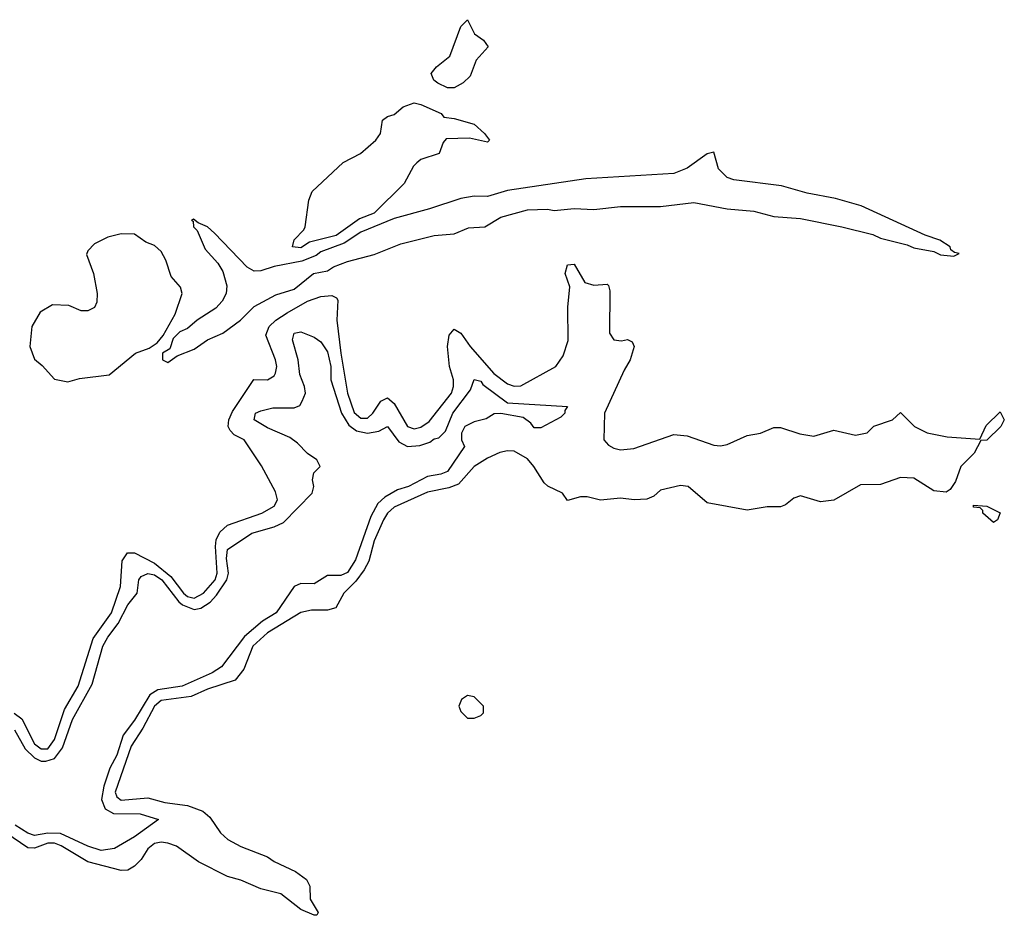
# Model space of a CAD drawing. Header units: inches. Extents: x 2710751 to 2829008, y 857003 to 965602.
# Tile 148 of 256: x 2755726 to 2758682, y 904102 to 906792. Entities that reach past the tile are written whole.
import ezdxf

# ---------------------------------------------------------------- set-up
doc = ezdxf.new("R2010")
doc.units = ezdxf.units.IN
doc.header["$MEASUREMENT"] = 0
doc.layers.add('C7950', color=7, linetype='Continuous')

msp = doc.modelspace()

# ---------------------------------------------------------------- linework, layer by layer
at = {"layer": 'C7950', "color": 2}
for points, elevation in [([(2757010, 906587.6), (2756981.5, 906601.5), (2756969.2, 906610), (2756961.2, 906630), (2756977.2, 906650), (2757017.5, 906682.5), (2757050, 906771.3), (2757070, 906792), (2757091, 906750), (2757118, 906730), (2757132, 906710), (2757096.3, 906670), (2757078, 906622), (2757057.7, 906602.3), (2757030, 906587.8)], 10), ([(2757130, 906424), (2757076.6, 906436.6), (2757006, 906434), (2756996.9, 906423.1), (2756984.7, 906390), (2756930, 906372), (2756918, 906362), (2756908.1, 906351.9), (2756880.2, 906299.8), (2756790, 906211.2), (2756746.2, 906193.8), (2756675.9, 906144.1), (2756595.8, 906124.2), (2756570, 906106.4), (2756545.1, 906110), (2756549.7, 906130.3), (2756579.3, 906160.7), (2756582.9, 906170), (2756594, 906250), (2756604.2, 906275.8), (2756697.2, 906362.8), (2756748.7, 906390), (2756795.3, 906430), (2756808.7, 906450), (2756815.3, 906490), (2756830, 906501), (2756850, 906506.8), (2756877.2, 906530), (2756910, 906542), (2756930, 906537.6), (2756991.3, 906510), (2756999.6, 906499.6), (2757030, 906495.5), (2757090, 906478), (2757121, 906450), (2757136, 906430)], 10), ([(2757810, 906394), (2757790, 906389.4), (2757730, 906346), (2757690, 906329.6), (2757425.7, 906314.3), (2757190, 906278.7), (2757130, 906261.3), (2757090, 906262.4), (2757050, 906255.4), (2756956.3, 906223.7), (2756850, 906194.8), (2756750, 906154), (2756699.6, 906120.4), (2756630, 906095.1), (2756615.8, 906084.2), (2756573.1, 906066.9), (2756490, 906051.2), (2756450, 906037.4), (2756430, 906036.9), (2756408.9, 906048.9), (2756310.9, 906150.9), (2756290, 906169.4), (2756261.5, 906181.5), (2756247.1, 906192.9), (2756242, 906190), (2756246.4, 906186.4), (2756247.7, 906170), (2756258.7, 906158.7), (2756282.3, 906102.3), (2756320.4, 906060.4), (2756335.9, 906035.9), (2756347.7, 905992.3), (2756345.5, 905970), (2756333.6, 905946.4), (2756314.7, 905925.3), (2756258.8, 905890), (2756230, 905864), (2756206, 905854), (2756186, 905834), (2756176.9, 905803.1), (2756154, 905790), (2756154, 905770), (2756170, 905762), (2756198, 905782), (2756250, 905802), (2756289.1, 905830.9), (2756335.3, 905850), (2756388.7, 905890), (2756430, 905930.8), (2756494.8, 905965.2), (2756550, 905982.8), (2756608, 906030), (2756650, 906038), (2756668, 906050), (2756710, 906066), (2756790, 906086.8), (2756870, 906118.8), (2756970, 906144), (2757030, 906148.5), (2757073.3, 906166.7), (2757122, 906170), (2757170, 906198.8), (2757250, 906221), (2757310, 906222.8), (2757330, 906218.8), (2757390, 906224.9), (2757450, 906221.6), (2757530, 906230.8), (2757650, 906230.7), (2757750, 906242.8), (2757850, 906224), (2757930, 906217.3), (2757990, 906200.7), (2758070, 906194.8), (2758194, 906170), (2758287.1, 906147.1), (2758310, 906136), (2758390, 906116), (2758410, 906106.8), (2758470, 906096), (2758490, 906086), (2758530, 906082), (2758546, 906090), (2758532.9, 906092.9), (2758521.2, 906101.2), (2758519, 906110), (2758488.7, 906130), (2758444.8, 906144.8), (2758252.6, 906232.6), (2758175.2, 906255.2), (2758090, 906271.3), (2758012.6, 906292.6), (2757870, 906311.2), (2757850, 906318), (2757824.1, 906344.1)], 14), ([(2756030, 906148.7), (2755990, 906139), (2755950, 906119), (2755930, 906098), (2755926.4, 906086.4), (2755946.8, 906030), (2755958, 905970), (2755956.9, 905943.1), (2755950, 905928), (2755930, 905918), (2755910, 905918), (2755873.6, 905933.6), (2755824.5, 905935.5), (2755786.8, 905913.2), (2755762, 905870), (2755756, 905810), (2755770, 905772), (2755793.4, 905753.4), (2755830, 905712), (2755870, 905704.7), (2755905.2, 905714.8), (2755994.7, 905725.3), (2756073.2, 905790), (2756114.8, 905805.2), (2756138.9, 905821.1), (2756156.5, 905843.5), (2756192.7, 905907.3), (2756214, 905970), (2756208.9, 905988.9), (2756180.2, 906020.2), (2756164, 906070), (2756150, 906095.3), (2756130, 906114), (2756104, 906124), (2756070, 906148)], 14), ([(2758650, 905282), (2758618, 905310), (2758618, 905318), (2758610, 905326), (2758590, 905328), (2758590, 905334), (2758630, 905331), (2758670, 905311), (2758662, 905290)], 10), ([(2757070, 904762), (2757052, 904750), (2757044.7, 904730), (2757050, 904714), (2757070, 904694), (2757090, 904694), (2757110, 904702), (2757118, 904710), (2757118, 904730), (2757090, 904758)], 14)]:
    msp.add_lwpolyline(points, close=True, dxfattribs=dict(at, elevation=elevation))
for points, elevation in [([(2755709.4, 904709.4), (2755732.3, 904692.3), (2755770, 904616.9), (2755790, 904602.2), (2755810, 904602.4), (2755829.8, 904630), (2755860, 904720), (2755900.8, 904790), (2755946.4, 904933.6), (2756001.6, 905010), (2756028.4, 905090), (2756033.3, 905166.7), (2756049.6, 905190.4), (2756070, 905191), (2756130, 905159.6), (2756179.5, 905119.5), (2756217.2, 905070), (2756230, 905059.3), (2756250, 905054.7), (2756278, 905070), (2756312.3, 905110), (2756318.6, 905130), (2756313.2, 905210), (2756315.8, 905230), (2756326.9, 905253.1), (2756350, 905273.8), (2756453.2, 905310), (2756490, 905331.3), (2756499.3, 905350), (2756494.2, 905374.2), (2756451.7, 905451.7), (2756399.3, 905530), (2756370, 905545.6), (2756357.7, 905557.7), (2756351.3, 905570), (2756353.5, 905590), (2756365, 905615), (2756428.7, 905711.3), (2756470, 905710.7), (2756490, 905722.8), (2756494, 905730), (2756497.6, 905750), (2756493.6, 905770), (2756464.8, 905844.8), (2756474.3, 905870), (2756494.7, 905890), (2756528.4, 905911.6), (2756590, 905946.2), (2756630, 905960.7), (2756663.1, 905963.1), (2756676.7, 905956.7), (2756680.4, 905950), (2756677.4, 905890), (2756690.2, 905790), (2756710.2, 905670), (2756730, 905612.2), (2756750, 905595.6), (2756770, 905594.9), (2756786.3, 905610), (2756810, 905646), (2756830, 905656.3), (2756850, 905639.3), (2756890, 905570.4), (2756910, 905563.6), (2756930, 905567.9), (2756955.1, 905584.9), (2757022, 905670), (2757028.5, 905690), (2757028.3, 905710), (2757015.8, 905750), (2757009.7, 905810.3), (2757015.1, 905844.9), (2757030, 905862.8), (2757050, 905850.8), (2757078.4, 905810), (2757148.9, 905728.9), (2757190, 905698.6), (2757210, 905691.3), (2757230, 905692.4), (2757335.6, 905750), (2757357.6, 905782.4), (2757372, 905828), (2757371.2, 905928.8), (2757377.2, 905990), (2757363.7, 906030), (2757370, 906056), (2757390, 906058), (2757423, 906003), (2757450, 905994.8), (2757490, 905998), (2757494, 905994), (2757497.3, 905977.3), (2757496.3, 905850), (2757510, 905830.8), (2757532.9, 905827.1), (2757551.1, 905831.1), (2757564.7, 905824.7), (2757570.7, 905810.7), (2757559.1, 905770), (2757540.7, 905739.3), (2757481.1, 905610), (2757479.3, 905530), (2757493.9, 905513.9), (2757510, 905504.6), (2757530, 905499.6), (2757570, 905503.6), (2757690, 905546.3), (2757730, 905542.6), (2757810, 905514.4), (2757830, 905512.4), (2757850, 905515.8), (2757910, 905543.1), (2757950, 905550.6), (2757990, 905566.8), (2758010, 905566.8), (2758068, 905548), (2758110, 905540.7), (2758170, 905558.8), (2758235.5, 905544.5), (2758270, 905551.3), (2758290, 905571.3), (2758346, 905590), (2758370, 905612), (2758412, 905570), (2758450.7, 905550.7), (2758510, 905539.1), (2758608.4, 905531.6), (2758627.2, 905572.8), (2758670, 905614), (2758682, 905590), (2758671.3, 905570), (2758630, 905529), (2758611.6, 905528.4), (2758591.3, 905490), (2758551.3, 905450), (2758535.3, 905404.7), (2758519.1, 905380.9), (2758507.1, 905372.9), (2758470, 905377), (2758410, 905414.5), (2758370, 905417.2), (2758310, 905396), (2758250, 905394.5), (2758170, 905349.2), (2758130, 905344), (2758070, 905362), (2758050, 905355.3), (2758025.4, 905334.6), (2758010, 905328.7), (2757970, 905329), (2757910, 905319.3), (2757790, 905341.2), (2757733.2, 905390), (2757710, 905392.8), (2757650, 905379.3), (2757630, 905361.2), (2757608.2, 905351.8), (2757570.5, 905349.5), (2757530, 905354.5), (2757470, 905349.2), (2757430, 905359), (2757410, 905359), (2757370, 905348), (2757355.3, 905370), (2757311.1, 905391.1), (2757300.6, 905400.6), (2757269.7, 905450), (2757250, 905472.8), (2757210, 905496), (2757190, 905496.8), (2757167.6, 905492.4), (2757130, 905475.4), (2757090.5, 905450), (2757043.2, 905396.8), (2757014.5, 905385.5), (2756950, 905372.8), (2756850, 905328.3), (2756830, 905309.7), (2756817.6, 905290), (2756790, 905226.6), (2756774, 905166), (2756760.3, 905139.7), (2756734.6, 905105.4), (2756698.9, 905070), (2756674.4, 905025.6), (2756650, 905018.5), (2756601.4, 905018.6), (2756570, 905011.6), (2756470, 904950.8), (2756425.2, 904910), (2756398.7, 904841.3), (2756372.2, 904807.8), (2756290, 904781), (2756240.7, 904759.3), (2756150, 904747.1), (2756130.3, 904730), (2756095.8, 904664.2), (2756060.2, 904610), (2756012.2, 904472.2), (2756017.7, 904457.7), (2756030, 904448.1), (2756110, 904454.9), (2756161.2, 904441.2), (2756230, 904431.6), (2756275.1, 904415.1), (2756296.5, 904396.5), (2756328.5, 904350), (2756350.6, 904330), (2756390, 904308.5), (2756470, 904278), (2756490, 904263.8), (2756553.3, 904233.3), (2756586.8, 904210), (2756597.3, 904190), (2756598, 904150), (2756622, 904110), (2756618, 904102), (2756610, 904102), (2756570, 904119.3), (2756510, 904166.6), (2756450, 904181.6), (2756390, 904207.3), (2756350, 904218.4), (2756263, 904263), (2756196, 904310), (2756170, 904318.9), (2756150, 904322), (2756130, 904317.4), (2756110, 904302), (2756090.4, 904269.6), (2756070.6, 904249.4), (2756050, 904238), (2756030, 904237), (2755930, 904262.3), (2755850, 904310.7), (2755830, 904318.5), (2755810, 904318.6), (2755770, 904303.8), (2755750, 904304.2), (2755683.6, 904350)], 10), ([(2755710, 904659.5), (2755741.8, 904601.8), (2755770, 904575.2), (2755790, 904565.2), (2755804.6, 904564.6), (2755830, 904573.2), (2755854.5, 904605.5), (2755884.1, 904690), (2755943.3, 904796.7), (2755975.6, 904910), (2755990, 904937), (2756021.4, 904978.6), (2756050, 905034.4), (2756078.4, 905070), (2756083.5, 905110), (2756090, 905119.3), (2756110, 905128.8), (2756130, 905124.9), (2756152.9, 905110), (2756203.3, 905043.3), (2756214.5, 905034.5), (2756250, 905020.7), (2756270, 905024.9), (2756297.3, 905042.7), (2756316.5, 905063.5), (2756347.9, 905110), (2756352.3, 905130), (2756346.5, 905173.5), (2756350, 905200.7), (2756422.7, 905250), (2756490, 905268.8), (2756517.7, 905282.3), (2756604, 905370), (2756609, 905390), (2756605.2, 905410), (2756609.3, 905430.7), (2756628, 905450), (2756618, 905470), (2756590, 905488.7), (2756560.2, 905520.2), (2756537.2, 905537.2), (2756470, 905566), (2756429.4, 905590), (2756433.2, 905610), (2756450, 905617.6), (2756485.8, 905625.8), (2756550, 905626), (2756566.3, 905633.7), (2756574.2, 905645.8), (2756583.7, 905670), (2756580.9, 905690), (2756566.3, 905726.3), (2756561.6, 905770), (2756544.5, 905830), (2756550, 905850.8), (2756570, 905854.8), (2756610, 905838.8), (2756630, 905824), (2756650, 905794.8), (2756659.5, 905750), (2756659.5, 905710), (2756692.2, 905610), (2756713.9, 905573.9), (2756737, 905557), (2756770, 905550.2), (2756804, 905556), (2756830, 905570.5), (2756863.6, 905523.6), (2756890, 905510.3), (2756926.9, 905513.1), (2756957.2, 905522.8), (2756970, 905532.7), (2756983.7, 905536.3), (2757004.1, 905555.9), (2757026.6, 905610), (2757079.7, 905680.3), (2757090, 905711), (2757110, 905706.8), (2757116.7, 905696.7), (2757190, 905641), (2757370.7, 905630.7), (2757362, 905618), (2757362, 905610), (2757350, 905598), (2757290, 905566), (2757270, 905566), (2757260.4, 905580.4), (2757237.2, 905597.2), (2757170, 905608.7), (2757150, 905608), (2757126.4, 905593.6), (2757090, 905584), (2757062, 905570), (2757052, 905550), (2757052, 905530), (2757061, 905510), (2757010, 905435.1), (2756990, 905426.9), (2756950, 905419.6), (2756893.4, 905390), (2756859.6, 905380.4), (2756822.2, 905357.8), (2756801.3, 905338.7), (2756780.4, 905299.6), (2756733.8, 905170), (2756710, 905131.8), (2756690, 905122.4), (2756650, 905122.9), (2756610, 905097.6), (2756570, 905098.9), (2756550.2, 905089.8), (2756495.8, 905010), (2756455, 904985), (2756400.2, 904939.8), (2756331.8, 904848.2), (2756303.8, 904830), (2756213.4, 904790), (2756140.5, 904779.5), (2756116.1, 904763.9), (2756070, 904688.2), (2756036.7, 904643.3), (2756016.9, 904583.1), (2755996.3, 904543.7), (2755978.8, 904490), (2755971.2, 904450), (2755982, 904422), (2756007.7, 904407.7), (2756087, 904407), (2756142, 904390), (2756070, 904337.6), (2756010, 904303), (2755970, 904296.3), (2755930, 904309.8), (2755847.7, 904347.7), (2755810, 904348.4), (2755770, 904341.8), (2755750, 904348.6), (2755712.3, 904372.3)], 6)]:
    msp.add_lwpolyline(points, dxfattribs=dict(at, elevation=elevation))

doc.saveas('drawing.dxf')
